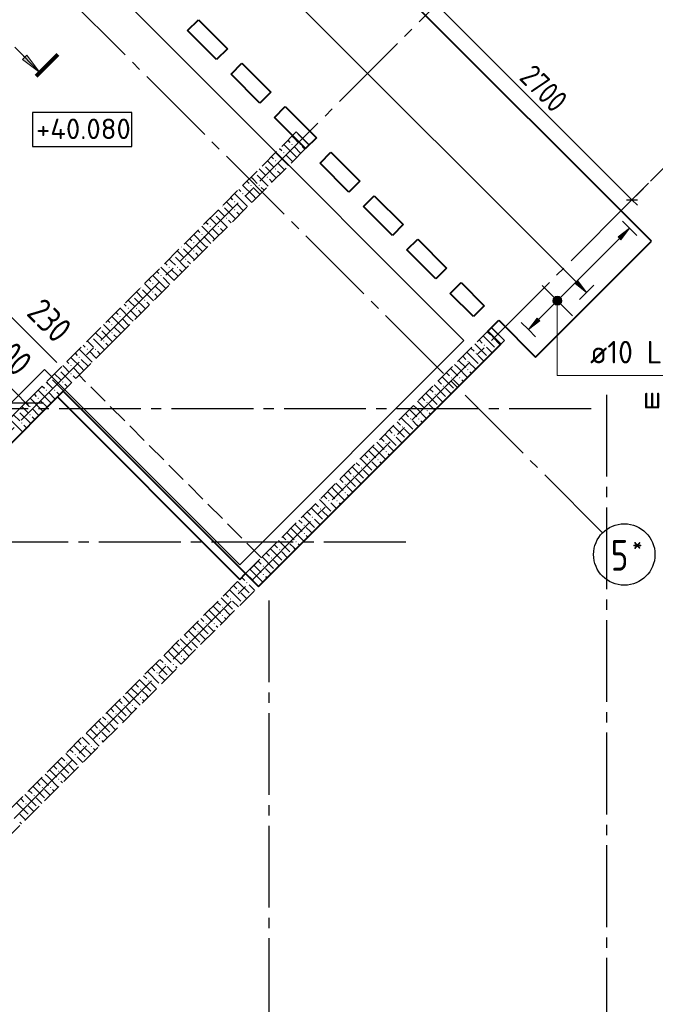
# Model space of a CAD drawing. Header units: millimetres. Extents: x 40580 to 1168286, y -220995 to 81020.
# Tile 153 of 194: x 467934 to 474147, y -118613 to -108997. Entities that reach past the tile are written whole.
import ezdxf

# ---------------------------------------------------------------- set-up
doc = ezdxf.new("R2010")
doc.units = ezdxf.units.MM
for name, pattern in [('______2', [270, 200, -70]), ('______5', [1100, 800, -100, 100, -100]), ('CENTER', [2, 1.25, -0.25, 0.25, -0.25])]:
    doc.linetypes.add(name, pattern=pattern)
for name, color, linetype, lineweight in [('Standard', 7, 'Continuous', 25), ('Высотные отметки', 7, 'Continuous', 25), ('ОСИ', 7, 'CENTER', 15), ('Основная', 7, 'Continuous', 40), ('Позиционная метка линия выноска', 7, 'Continuous', 13), ('Позиционная метка номер позиции', 7, 'Continuous', 13), ('Узлы символ', 7, 'Continuous', 25)]:
    doc.layers.add(name, color=color, linetype=linetype, lineweight=lineweight)
doc.layers.add('ЖБ Балка Вышележаща', color=7, linetype='Continuous')
doc.layers.add('Тонкие', color=7, linetype='Continuous')
doc.layers.add('ЖБ Балка Нижележащая', color=7, linetype='______2', true_color=0x656565)
doc.layers.add('ЖБ Стена верхний уровень', color=7, linetype='______2', true_color=0x656565)
doc.styles.add('GOST 2.304', font='isocpeur.ttf', dxfattribs={"width": 0.8})
doc.styles.add('GOST 2.304-81', font='txt')
doc.styles.add('ISOCPEUR', font='isocpeur.ttf')
doc.dimstyles.new('СПДС', dxfattribs={"dimscale": 125, "dimtxt": 250, "dimasz": 250, "dimexe": 50, "dimexo": 10, "dimgap": 100, "dimtad": 1, "dimdec": 0, "dimtxsty": 'GOST 2.304-81', "dimblk": 'OBLIQUE', "dimcen": 250, "dimdle": 50, "dimadec": 0, "dimazin": 2, "dimtfac": 0.75, "dimtdec": 0, "dimtmove": 1, "dimatfit": 3, "dimfxl": 1, "dimtfill": 1, "dimtolj": 1, "dimarcsym": 1})

# ---------------------------------------------------------------- blocks, each defined once
blk = doc.blocks.new('_OBLIQUE')
at = {"color": 0, "linetype": 'ByBlock'}
blk.add_line((-0.5, -0.5), (0.5, 0.5), dxfattribs=at)
blk = doc.blocks.new('*D17479')
at = {"layer": 'Defpoints', "color": 0}
for p in [(466881.8, -112575.5), (467991.4, -112738.6), (467659.7, -113070.4)]:
    blk.add_point(p, dxfattribs=at)
at = {"layer": 'Тонкие', "color": 0, "lineweight": -2}
for p, q in [((466888.9, -112568.4), (467390.4, -112066.9)), ((467319.7, -112066.9), (468026.8, -112774)), ((467666.7, -113063.3), (468026.8, -112703.3))]:
    blk.add_line(p, q, dxfattribs=at)
at = {"layer": 'Тонкие', "color": 0, "lineweight": -2, "xscale": 250, "yscale": 250, "zscale": 250}
for p, rotation in [((467355, -112102.2), 135), ((467991.4, -112738.6), 315)]:
    blk.add_blockref('_OBLIQUE', p, dxfattribs=dict(at, rotation=rotation))
at = {"layer": 'Тонкие', "color": 0, "insert": (467837.4, -112256.2), "char_height": 250, "attachment_point": 5, "rotation": 315, "style": 'GOST 2.304-81', "bg_fill": 3, "box_fill_scale": 1.1, "bg_fill_color": 256, "bg_fill_true_color": 13158600, "bg_fill_transparency": 0}
blk.add_mtext('\\A1;900', dxfattribs=at)
blk = doc.blocks.new('*D17480')
at = {"layer": 'Defpoints', "color": 0}
for p in [(467517.6, -112264.9), (466881.8, -112575.5), (466659.1, -113123.4)]:
    blk.add_point(p, dxfattribs=at)
at = {"layer": 'Тонкие', "color": 0, "lineweight": -2}
for p, q in [((467812.9, -111859.9), (467436.3, -112183.6)), ((468299, -112346), (467812.9, -111859.9)), ((466888.9, -112568.4), (467390.4, -112066.9)), ((467319.7, -112066.9), (467553, -112300.2)), ((466666.2, -113116.3), (467553, -112229.5))]:
    blk.add_line(p, q, dxfattribs=at)
at = {"layer": 'Тонкие', "color": 0, "lineweight": -2, "xscale": 250, "yscale": 250, "zscale": 250}
for p, rotation in [((467355, -112102.2), 135), ((467517.6, -112264.9), 315)]:
    blk.add_blockref('_OBLIQUE', p, dxfattribs=dict(at, rotation=rotation))
at = {"layer": 'Тонкие', "color": 0, "insert": (468225.6, -111933.4), "char_height": 250, "attachment_point": 5, "rotation": 315, "style": 'GOST 2.304-81', "bg_fill": 3, "box_fill_scale": 1.1, "bg_fill_color": 256, "bg_fill_true_color": 13158600, "bg_fill_transparency": 0}
blk.add_mtext('\\A1;230', dxfattribs=at)

msp = doc.modelspace()

# ---------------------------------------------------------------- hatches: boundary and pattern name
at = {"linetype": 'Continuous', "lineweight": 13, "transparency": 33554687}
for points in [[(473811.5, -111147), (473896.3, -111033.9), (473783.2, -111118.8)], [(473362.5, -111574.8), (473475.6, -111659.7), (473390.8, -111546.6)], [(473153.2, -111731.5), (473215.7, -111767.5), (473162.7, -111714.5)], [(473153.2, -111750.6), (473198.8, -111777.1), (473153.2, -111731.5)], [(473153.2, -111731.5), (473198.8, -111777.1), (473215.7, -111767.5)], [(473162.7, -111714.5), (473225.3, -111750.6), (473179.7, -111704.9)], [(473162.7, -111714.5), (473215.7, -111767.5), (473225.3, -111750.6)], [(473179.7, -111704.9), (473225.3, -111750.6), (473225.3, -111731.5)], [(473179.7, -111704.9), (473225.3, -111731.5), (473198.8, -111704.9)], [(473198.8, -111704.9), (473225.3, -111731.5), (473215.7, -111714.5)], [(473179.7, -111777.1), (473153.2, -111750.6), (473162.7, -111767.5)], [(473153.2, -111750.6), (473179.7, -111777.1), (473198.8, -111777.1)]]:
    msp.add_hatch(color=7, dxfattribs=at).paths.add_polyline_path(points)
msp.add_hatch(color=7, dxfattribs=at).paths.add_polyline_path([(473019.5, -111939), (472906.4, -112023.9), (472991.2, -111910.7)], flags=16)
at = {"layer": 'ЖБ Стена верхний уровень', "linetype": 'Continuous', "lineweight": -3, "transparency": 33554687}
for points in [[(470640.4, -110097.2), (470635.8, -110101.8), (470632, -110098), (470636.6, -110093.5)], [(470509.3, -110295.3), (470515.8, -110288.8), (470522.3, -110295.3), (470515.8, -110301.8)], [(470589.3, -110215.3), (470595.8, -110208.8), (470602.3, -110215.3), (470595.8, -110221.8)], [(470669.3, -110215.3), (470675.8, -110208.8), (470682.3, -110215.3), (470675.8, -110221.8)], [(470429.3, -110375.3), (470435.8, -110368.8), (470442.3, -110375.3), (470435.8, -110381.8)], [(470318.5, -110411.6), (470322.3, -110415.3), (470315.8, -110421.8), (470312, -110418.1)], [(470429.3, -110455.3), (470435.8, -110448.8), (470442.3, -110455.3), (470435.8, -110461.8)], [(470238.5, -110491.6), (470242.3, -110495.3), (470235.8, -110501.8), (470232, -110498.1)], [(470349.3, -110535.3), (470355.8, -110528.8), (470362.3, -110535.3), (470355.8, -110541.8)], [(470189.3, -110615.3), (470195.8, -110608.8), (470202.3, -110615.3), (470195.8, -110621.8)], [(470269.3, -110615.3), (470275.8, -110608.8), (470282.3, -110615.3), (470275.8, -110621.8)], [(470029.3, -110775.3), (470035.8, -110768.8), (470042.3, -110775.3), (470035.8, -110781.8)], [(470109.3, -110695.3), (470115.8, -110688.8), (470122.3, -110695.3), (470115.8, -110701.8)], [(469918.5, -110811.6), (469922.3, -110815.3), (469915.8, -110821.8), (469912, -110818.1)], [(470029.3, -110855.3), (470035.8, -110848.8), (470042.3, -110855.3), (470035.8, -110861.8)], [(469838.5, -110891.6), (469842.3, -110895.3), (469835.8, -110901.8), (469832, -110898.1)], [(469949.3, -110935.3), (469955.8, -110928.8), (469962.3, -110935.3), (469955.8, -110941.8)], [(469789.3, -111015.3), (469795.8, -111008.8), (469802.3, -111015.3), (469795.8, -111021.8)], [(469869.3, -111015.3), (469875.8, -111008.8), (469882.3, -111015.3), (469875.8, -111021.8)], [(469709.3, -111095.3), (469715.8, -111088.8), (469722.3, -111095.3), (469715.8, -111101.8)], [(469518.5, -111211.6), (469522.3, -111215.3), (469515.8, -111221.8), (469512, -111218.1)], [(469629.3, -111175.3), (469635.8, -111168.8), (469642.3, -111175.3), (469635.8, -111181.8)], [(469629.3, -111255.3), (469635.8, -111248.8), (469642.3, -111255.3), (469635.8, -111261.8)], [(469438.5, -111291.6), (469442.3, -111295.3), (469435.8, -111301.8), (469432, -111298.1)], [(469549.3, -111335.3), (469555.8, -111328.8), (469562.3, -111335.3), (469555.8, -111341.8)], [(469389.3, -111415.3), (469395.8, -111408.8), (469402.3, -111415.3), (469395.8, -111421.8)], [(469469.3, -111415.3), (469475.8, -111408.8), (469482.3, -111415.3), (469475.8, -111421.8)], [(469309.3, -111495.3), (469315.8, -111488.8), (469322.3, -111495.3), (469315.8, -111501.8)], [(469118.5, -111611.6), (469122.3, -111615.3), (469115.8, -111621.8), (469112, -111618.1)], [(469229.3, -111575.3), (469235.8, -111568.8), (469242.3, -111575.3), (469235.8, -111581.8)], [(469038.5, -111691.6), (469042.3, -111695.3), (469035.8, -111701.8), (469032, -111698.1)], [(469149.3, -111735.3), (469155.8, -111728.8), (469162.3, -111735.3), (469155.8, -111741.8)], [(469229.3, -111655.3), (469235.8, -111648.8), (469242.3, -111655.3), (469235.8, -111661.8)], [(468989.3, -111815.3), (468995.8, -111808.8), (469002.3, -111815.3), (468995.8, -111821.8)], [(469069.3, -111815.3), (469075.8, -111808.8), (469082.3, -111815.3), (469075.8, -111821.8)], [(468909.3, -111895.3), (468915.8, -111888.8), (468922.3, -111895.3), (468915.8, -111901.8)], [(468718.5, -112011.6), (468722.3, -112015.3), (468715.8, -112021.8), (468712, -112018.1)], [(468829.3, -111975.3), (468835.8, -111968.8), (468842.3, -111975.3), (468835.8, -111981.8)], [(468638.5, -112091.6), (468642.3, -112095.3), (468635.8, -112101.8), (468632, -112098.1)], [(468829.3, -112055.3), (468835.8, -112048.8), (468842.3, -112055.3), (468835.8, -112061.8)], [(472549.3, -112095.3), (472555.8, -112088.8), (472562.3, -112095.3), (472555.8, -112101.8)], [(472629.3, -112095.3), (472633.9, -112090.7), (472640.4, -112097.2), (472635.8, -112101.8)], [(468589.3, -112215.3), (468595.8, -112208.8), (468602.3, -112215.3), (468595.8, -112221.8)], [(468669.3, -112215.3), (468675.8, -112208.8), (468682.3, -112215.3), (468675.8, -112221.8)], [(468749.3, -112135.3), (468755.8, -112128.8), (468762.3, -112135.3), (468755.8, -112141.8)], [(472469.3, -112175.3), (472475.8, -112168.8), (472482.3, -112175.3), (472475.8, -112181.8)], [(468509.3, -112295.3), (468515.8, -112288.8), (468522.3, -112295.3), (468515.8, -112301.8)], [(472389.3, -112255.3), (472395.8, -112248.8), (472402.3, -112255.3), (472395.8, -112261.8)], [(468429.3, -112375.3), (468435.8, -112368.8), (468442.3, -112375.3), (468435.8, -112381.8)], [(472309.3, -112335.3), (472315.8, -112328.8), (472322.3, -112335.3), (472315.8, -112341.8)], [(472309.3, -112415.3), (472315.8, -112408.8), (472322.3, -112415.3), (472315.8, -112421.8)], [(468238.5, -112491.6), (468242.3, -112495.3), (468235.8, -112501.8), (468232, -112498.1)], [(468318.5, -112411.6), (468322.3, -112415.3), (468315.8, -112421.8), (468312, -112418.1)], [(468429.3, -112455.3), (468435.8, -112448.8), (468442.3, -112455.3), (468435.8, -112461.8)], [(472149.3, -112495.3), (472155.8, -112488.8), (472162.3, -112495.3), (472155.8, -112501.8)], [(472229.3, -112495.3), (472235.8, -112488.8), (472242.3, -112495.3), (472235.8, -112501.8)], [(468349.3, -112535.3), (468355.8, -112528.8), (468362.3, -112535.3), (468355.8, -112541.8)], [(472069.3, -112575.3), (472075.8, -112568.8), (472082.3, -112575.3), (472075.8, -112581.8)], [(468109.3, -112695.3), (468115.8, -112688.8), (468122.3, -112695.3), (468115.8, -112701.8)], [(468189.3, -112615.3), (468195.8, -112608.8), (468202.3, -112615.3), (468195.8, -112621.8)], [(468269.3, -112615.3), (468275.8, -112608.8), (468282.3, -112615.3), (468275.8, -112621.8)], [(471989.3, -112655.3), (471995.8, -112648.8), (472002.3, -112655.3), (471995.8, -112661.8)], [(468029.3, -112775.3), (468035.8, -112768.8), (468042.3, -112775.3), (468035.8, -112781.8)], [(471909.3, -112735.3), (471915.8, -112728.8), (471922.3, -112735.3), (471915.8, -112741.8)], [(468029.3, -112855.3), (468035.8, -112848.8), (468042.3, -112855.3), (468035.8, -112861.8)], [(471749.3, -112895.3), (471755.8, -112888.8), (471762.3, -112895.3), (471755.8, -112901.8)], [(471829.3, -112895.3), (471835.8, -112888.8), (471842.3, -112895.3), (471835.8, -112901.8)], [(471909.3, -112815.3), (471915.8, -112808.8), (471922.3, -112815.3), (471915.8, -112821.8)], [(467949.3, -112935.3), (467955.8, -112928.8), (467962.3, -112935.3), (467955.8, -112941.8)], [(471669.3, -112975.3), (471675.8, -112968.8), (471682.3, -112975.3), (471675.8, -112981.8)], [(471589.3, -113055.3), (471595.8, -113048.8), (471602.3, -113055.3), (471595.8, -113061.8)], [(471509.3, -113135.3), (471515.8, -113128.8), (471522.3, -113135.3), (471515.8, -113141.8)], [(471509.3, -113215.3), (471515.8, -113208.8), (471522.3, -113215.3), (471515.8, -113221.8)], [(471269.3, -113375.3), (471275.8, -113368.8), (471282.3, -113375.3), (471275.8, -113381.8)], [(471349.3, -113295.3), (471355.8, -113288.8), (471362.3, -113295.3), (471355.8, -113301.8)], [(471429.3, -113295.3), (471435.8, -113288.8), (471442.3, -113295.3), (471435.8, -113301.8)], [(471189.3, -113455.3), (471195.8, -113448.8), (471202.3, -113455.3), (471195.8, -113461.8)], [(471109.3, -113535.3), (471115.8, -113528.8), (471122.3, -113535.3), (471115.8, -113541.8)], [(471109.3, -113615.3), (471115.8, -113608.8), (471122.3, -113615.3), (471115.8, -113621.8)], [(470949.3, -113695.3), (470955.8, -113688.8), (470962.3, -113695.3), (470955.8, -113701.8)], [(471029.3, -113695.3), (471035.8, -113688.8), (471042.3, -113695.3), (471035.8, -113701.8)], [(470789.3, -113855.3), (470795.8, -113848.8), (470802.3, -113855.3), (470795.8, -113861.8)], [(470869.3, -113775.3), (470875.8, -113768.8), (470882.3, -113775.3), (470875.8, -113781.8)], [(470709.3, -113935.3), (470715.8, -113928.8), (470722.3, -113935.3), (470715.8, -113941.8)], [(470709.3, -114015.3), (470715.8, -114008.8), (470722.3, -114015.3), (470715.8, -114021.8)], [(470549.3, -114095.3), (470555.8, -114088.8), (470562.3, -114095.3), (470555.8, -114101.8)], [(470629.3, -114095.3), (470635.8, -114088.8), (470642.3, -114095.3), (470635.8, -114101.8)], [(470469.3, -114175.3), (470475.8, -114168.8), (470482.3, -114175.3), (470475.8, -114181.8)], [(470309.3, -114335.3), (470315.8, -114328.8), (470322.3, -114335.3), (470315.8, -114341.8)], [(470389.3, -114255.3), (470395.8, -114248.8), (470402.3, -114255.3), (470395.8, -114261.8)], [(470309.3, -114415.3), (470315.8, -114408.8), (470322.3, -114415.3), (470315.8, -114421.8)], [(470149.3, -114495.3), (470155.8, -114488.8), (470162.3, -114495.3), (470155.8, -114501.8)], [(470229.3, -114495.3), (470235.8, -114488.8), (470242.3, -114495.3), (470235.8, -114501.8)], [(470069.3, -114575.3), (470075.8, -114568.8), (470082.3, -114575.3), (470075.8, -114581.8)], [(469989.3, -114655.3), (469995.8, -114648.8), (470002.3, -114655.3), (469995.8, -114661.8)], [(469909.3, -114735.3), (469915.8, -114728.8), (469922.3, -114735.3), (469915.8, -114741.8)], [(469909.3, -114815.3), (469915.8, -114808.8), (469922.3, -114815.3), (469915.8, -114821.8)], [(469749.3, -114895.3), (469755.8, -114888.8), (469762.3, -114895.3), (469755.8, -114901.8)], [(469829.3, -114895.3), (469835.8, -114888.8), (469842.3, -114895.3), (469835.8, -114901.8)], [(469669.3, -114975.3), (469675.8, -114968.8), (469682.3, -114975.3), (469675.8, -114981.8)], [(469589.3, -115055.3), (469595.8, -115048.8), (469602.3, -115055.3), (469595.8, -115061.8)], [(469509.3, -115135.3), (469515.8, -115128.8), (469522.3, -115135.3), (469515.8, -115141.8)], [(469349.3, -115295.3), (469355.8, -115288.8), (469362.3, -115295.3), (469355.8, -115301.8)], [(469429.3, -115295.3), (469435.8, -115288.8), (469442.3, -115295.3), (469435.8, -115301.8)], [(469509.3, -115215.3), (469515.8, -115208.8), (469522.3, -115215.3), (469515.8, -115221.8)], [(469269.3, -115375.3), (469275.8, -115368.8), (469282.3, -115375.3), (469275.8, -115381.8)], [(469189.3, -115455.3), (469195.8, -115448.8), (469202.3, -115455.3), (469195.8, -115461.8)], [(469109.3, -115535.3), (469115.8, -115528.8), (469122.3, -115535.3), (469115.8, -115541.8)], [(469109.3, -115615.3), (469115.8, -115608.8), (469122.3, -115615.3), (469115.8, -115621.8)], [(468869.3, -115775.3), (468875.8, -115768.8), (468882.3, -115775.3), (468875.8, -115781.8)], [(468949.3, -115695.3), (468955.8, -115688.8), (468962.3, -115695.3), (468955.8, -115701.8)], [(469029.3, -115695.3), (469035.8, -115688.8), (469042.3, -115695.3), (469035.8, -115701.8)], [(468789.3, -115855.3), (468795.8, -115848.8), (468802.3, -115855.3), (468795.8, -115861.8)], [(468709.3, -115935.3), (468715.8, -115928.8), (468722.3, -115935.3), (468715.8, -115941.8)], [(468709.3, -116015.3), (468715.8, -116008.8), (468722.3, -116015.3), (468715.8, -116021.8)], [(468549.3, -116095.3), (468555.8, -116088.8), (468562.3, -116095.3), (468555.8, -116101.8)], [(468629.3, -116095.3), (468635.8, -116088.8), (468642.3, -116095.3), (468635.8, -116101.8)], [(468389.3, -116255.3), (468395.8, -116248.8), (468402.3, -116255.3), (468395.8, -116261.8)], [(468469.3, -116175.3), (468475.8, -116168.8), (468482.3, -116175.3), (468475.8, -116181.8)], [(468309.3, -116335.3), (468315.8, -116328.8), (468322.3, -116335.3), (468315.8, -116341.8)], [(468309.3, -116415.3), (468315.8, -116408.8), (468322.3, -116415.3), (468315.8, -116421.8)], [(468149.3, -116495.3), (468155.8, -116488.8), (468162.3, -116495.3), (468155.8, -116501.8)], [(468229.3, -116495.3), (468235.8, -116488.8), (468242.3, -116495.3), (468235.8, -116501.8)], [(468069.3, -116575.3), (468075.8, -116568.8), (468082.3, -116575.3), (468075.8, -116581.8)], [(467989.3, -116655.3), (467995.8, -116648.8), (468002.3, -116655.3), (467995.8, -116661.8)]]:
    msp.add_hatch(color=7, dxfattribs=at).paths.add_polyline_path(points, flags=16)
at = {"layer": 'Позиционная метка номер позиции', "linetype": 'Continuous', "lineweight": 13, "transparency": 33554687}
for points in [[(473227.9, -111718.5), (473150.5, -111718.5), (473144.2, -111741)], [(473227.9, -111718.5), (473144.2, -111741), (473234.2, -111741)], [(473211.7, -111702.3), (473166.7, -111702.3), (473150.5, -111718.5)], [(473211.7, -111702.3), (473150.5, -111718.5), (473227.9, -111718.5)], [(473166.7, -111702.3), (473211.7, -111702.3), (473189.2, -111696)], [(473234.2, -111741), (473144.2, -111741), (473150.5, -111763.5)], [(473234.2, -111741), (473150.5, -111763.5), (473227.9, -111763.5)], [(473227.9, -111763.5), (473150.5, -111763.5), (473166.7, -111779.7)], [(473227.9, -111763.5), (473166.7, -111779.7), (473211.7, -111779.7)], [(473211.7, -111779.7), (473166.7, -111779.7), (473189.2, -111786)]]:
    msp.add_hatch(color=7, dxfattribs=at).paths.add_polyline_path(points)
at = {"layer": 'Узлы символ', "linetype": 'Continuous', "lineweight": 13, "transparency": 33554687}
msp.add_hatch(color=7, dxfattribs=at).paths.add_polyline_path([(468004.6, -109342.9), (468131.9, -109512.6), (467962.2, -109385.3)], flags=16)

# ---------------------------------------------------------------- linework, layer by layer
at = {"color": 251, "linetype": 'Continuous', "lineweight": 13, "true_color": 0x494949, "transparency": 33554687}
for p, q in [((468971.3, -107155.4), (473376.6, -111560.7)), ((473896.3, -111033.9), (473825.6, -110963.2)), ((473896.3, -111033.9), (473783.2, -111118.8)), ((473811.5, -111147), (473896.3, -111033.9)), ((473896.3, -111033.9), (473967.1, -111104.6)), ((473896.3, -111033.9), (473896.3, -111033.9)), ((473210.4, -111719.8), (473797.3, -111132.9)), ((473783.2, -111118.8), (473811.5, -111147)), ((473390.8, -111546.6), (473362.5, -111574.8)), ((473362.5, -111574.8), (473475.6, -111659.7)), ((473475.6, -111659.7), (473390.8, -111546.6)), ((473475.6, -111659.7), (473546.3, -111589)), ((473162.7, -111714.5), (473162.7, -111714.5)), ((473475.6, -111659.7), (473404.9, -111730.4)), ((473475.6, -111659.7), (473475.6, -111659.7)), ((473005.4, -111924.9), (473168, -111762.2)), ((473215.7, -111767.5), (473215.7, -111767.5)), ((472906.4, -112023.9), (472991.2, -111910.7)), ((472991.2, -111910.7), (473019.5, -111939)), ((472906.4, -112023.9), (472835.7, -111953.1)), ((473019.5, -111939), (472906.4, -112023.9)), ((472906.4, -112023.9), (472977.1, -112094.6)), ((472906.4, -112023.9), (472906.4, -112023.9))]:
    msp.add_line(p, q, dxfattribs=at)
at = {"color": 7, "linetype": 'Continuous', "lineweight": 25, "transparency": 33554687}
msp.add_line((473337.7, -111889.5), (473040.7, -111592.5), dxfattribs=at)
at = {"color": 7, "linetype": 'Continuous', "lineweight": 13, "transparency": 33554687}
msp.add_line((473489.2, -112471), (475421.2, -112471), dxfattribs=at)
at = {"color": 251, "linetype": 'Continuous', "lineweight": 13, "true_color": 0x494949, "transparency": 33554687}
msp.add_circle((473189.2, -111741), 37.5, dxfattribs=at)
at = {"layer": 'Standard', "color": 7, "linetype": 'Continuous', "lineweight": -3, "transparency": 33554687}
for p, q in [((472009.9, -108847.4), (473919.1, -110756.6)), ((473919.1, -110756.6), (473972.1, -110809.7))]:
    msp.add_line(p, q, dxfattribs=at)
at = {"layer": 'Standard', "color": 251, "linetype": 'Continuous', "lineweight": -3, "true_color": 0x656565, "transparency": 33554687}
for q in [(474082.1, -110593.6), (474007.4, -110668.2), (473830.7, -110845)]:
    msp.add_line((473919.1, -110756.6), q, dxfattribs=at)
at = {"layer": 'Standard', "color": 7, "linetype": 'Continuous', "lineweight": 25, "transparency": 33554687}
msp.add_line((473866, -110756.6), (473972.1, -110756.6), dxfattribs=at)
at = {"layer": 'Высотные отметки', "color": 7, "linetype": 'Continuous', "lineweight": -3, "transparency": 33554687}
msp.add_lwpolyline([(468060.4, -110236.3), (469031.4, -110236.3), (469031.4, -109902.9), (468060.4, -109902.9), (468060.4, -110236.3)], dxfattribs=at)
at = {"layer": 'ЖБ Балка Вышележаща', "color": 7, "linetype": 'Continuous', "lineweight": -3, "transparency": 33554687}
msp.add_line((468773.4, -112211.3), (468716.8, -112267.8), dxfattribs=at)
at = {"layer": 'ЖБ Балка Нижележащая', "color": 251, "linetype": '______2', "lineweight": -3, "true_color": 0x656565, "transparency": 33554687}
for p, q in [((468928.9, -112055.7), (468773.4, -112211.3)), ((470297.2, -114251.3), (468515.3, -112469.3)), ((470141.6, -114406.8), (470297.2, -114251.3))]:
    msp.add_line(p, q, dxfattribs=at)
at = {"layer": 'ЖБ Стена верхний уровень', "color": 251, "linetype": '______2', "lineweight": -3, "true_color": 0x656565, "transparency": 33554687}
for p, q in [((470636.6, -110093.5), (467786.9, -112943.1)), ((470763.9, -110220.7), (470636.6, -110093.5)), ((467914.2, -113070.4), (470763.9, -110220.7)), ((472545.8, -112002.7), (467695, -116853.4)), ((472673, -112129.9), (472545.8, -112002.7)), ((466457.6, -118345.4), (472673, -112129.9))]:
    msp.add_line(p, q, dxfattribs=at)
at = {"layer": 'ЖБ Стена верхний уровень', "color": 9, "linetype": 'Continuous', "lineweight": -3, "true_color": 0xc7c7c7, "transparency": 33554687}
for p, q in [((470555.2, -110174.8), (470575.8, -110195.3)), ((470615.8, -110155.3), (470595.2, -110134.8)), ((470655.8, -110195.3), (470615.8, -110155.3)), ((470655.8, -110115.3), (470762.5, -110222.1)), ((470535.8, -110395.3), (470435.2, -110294.8)), ((470475.2, -110254.8), (470495.8, -110275.3)), ((470615.8, -110315.3), (470515.2, -110214.8)), ((470615.8, -110235.3), (470682.5, -110302.1)), ((470695.8, -110235.3), (470722.5, -110262.1)), ((470375.8, -110395.3), (470355.2, -110374.8)), ((470395.3, -110334.8), (470415.8, -110355.3)), ((470535.8, -110315.3), (470602.5, -110382.1)), ((470615.8, -110315.3), (470642.5, -110342.1)), ((470275.2, -110454.8), (470335.8, -110515.3)), ((470335.8, -110435.3), (470442.5, -110542.1)), ((470415.8, -110435.3), (470375.8, -110395.3)), ((470455.8, -110395.3), (470522.5, -110462.1)), ((470455.8, -110475.3), (470482.5, -110502.1)), ((470535.8, -110395.3), (470562.5, -110422.1)), ((470155.2, -110574.8), (470175.8, -110595.3)), ((470215.8, -110555.3), (470195.2, -110534.8)), ((470255.8, -110595.3), (470215.8, -110555.3)), ((470255.8, -110515.3), (470362.5, -110622.1)), ((470375.8, -110555.3), (470402.5, -110582.1)), ((470075.2, -110654.8), (470095.8, -110675.3)), ((470215.8, -110715.3), (470115.2, -110614.8)), ((470215.8, -110635.3), (470282.5, -110702.1)), ((470295.8, -110635.3), (470322.5, -110662.1)), ((469975.8, -110795.3), (469955.2, -110774.8)), ((469995.3, -110734.8), (470015.8, -110755.3)), ((470135.8, -110795.3), (470035.2, -110694.8)), ((470135.8, -110715.3), (470202.5, -110782.1)), ((470215.8, -110715.3), (470242.5, -110742.1)), ((469875.2, -110854.8), (469935.8, -110915.3)), ((469935.8, -110835.3), (470042.5, -110942.1)), ((470015.8, -110835.3), (469975.8, -110795.3)), ((470055.8, -110795.3), (470122.5, -110862.1)), ((470135.8, -110795.3), (470162.5, -110822.1)), ((469815.8, -110955.3), (469795.2, -110934.8)), ((469855.8, -110995.3), (469815.8, -110955.3)), ((469855.8, -110915.3), (469962.5, -111022.1)), ((469975.8, -110955.3), (470002.5, -110982.1)), ((470055.8, -110875.3), (470082.5, -110902.1)), ((469675.2, -111054.8), (469695.8, -111075.3)), ((469815.8, -111115.3), (469715.2, -111014.8)), ((469755.2, -110974.8), (469775.8, -110995.3)), ((469815.8, -111035.3), (469882.5, -111102.1)), ((469895.8, -111035.3), (469922.5, -111062.1)), ((469595.3, -111134.8), (469615.8, -111155.3)), ((469735.8, -111195.3), (469635.2, -111094.8)), ((469735.8, -111115.3), (469802.5, -111182.1)), ((469815.8, -111115.3), (469842.5, -111142.1)), ((469475.2, -111254.8), (469535.8, -111315.3)), ((469535.8, -111235.3), (469642.5, -111342.1)), ((469575.8, -111195.3), (469555.2, -111174.8)), ((469615.8, -111235.3), (469575.8, -111195.3)), ((469655.8, -111195.3), (469722.5, -111262.1)), ((469735.8, -111195.3), (469762.5, -111222.1)), ((469415.8, -111355.3), (469395.2, -111334.8)), ((469455.8, -111315.3), (469562.5, -111422.1)), ((469655.8, -111275.3), (469682.5, -111302.1)), ((469415.8, -111515.3), (469315.2, -111414.8)), ((469355.2, -111374.8), (469375.8, -111395.3)), ((469455.8, -111395.3), (469415.8, -111355.3)), ((469415.8, -111435.3), (469482.5, -111502.1)), ((469495.8, -111435.3), (469522.5, -111462.1)), ((469575.8, -111355.3), (469602.5, -111382.1)), ((469195.3, -111534.8), (469215.8, -111555.3)), ((469335.8, -111595.3), (469235.2, -111494.8)), ((469275.2, -111454.8), (469295.8, -111475.3)), ((469335.8, -111515.3), (469402.5, -111582.1)), ((469415.8, -111515.3), (469442.5, -111542.1)), ((469135.8, -111635.3), (469242.5, -111742.1)), ((469175.8, -111595.3), (469155.2, -111574.8)), ((469215.8, -111635.3), (469175.8, -111595.3)), ((469255.8, -111595.3), (469322.5, -111662.1)), ((469335.8, -111595.3), (469362.5, -111622.1)), ((469015.8, -111755.3), (468995.2, -111734.8)), ((469055.8, -111715.3), (469162.5, -111822.1)), ((469075.2, -111654.8), (469135.8, -111715.3)), ((469255.8, -111675.3), (469282.5, -111702.1)), ((469015.8, -111915.3), (468915.2, -111814.8)), ((468955.2, -111774.8), (468975.8, -111795.3)), ((469055.8, -111795.3), (469015.8, -111755.3)), ((469175.8, -111755.3), (469202.5, -111782.1)), ((468935.8, -111995.3), (468835.2, -111894.8)), ((468875.2, -111854.8), (468895.8, -111875.3)), ((468935.8, -111915.3), (469002.5, -111982.1)), ((469015.8, -111835.3), (469082.5, -111902.1)), ((469015.8, -111915.3), (469042.5, -111942.1)), ((469095.8, -111835.3), (469122.5, -111862.1)), ((468775.8, -111995.3), (468755.2, -111974.8)), ((468815.8, -112035.3), (468775.8, -111995.3)), ((468795.3, -111934.8), (468815.8, -111955.3)), ((468855.8, -111995.3), (468922.5, -112062.1)), ((468935.8, -111995.3), (468962.5, -112022.1)), ((472544.4, -112004), (472615.8, -112075.3)), ((468655.8, -112115.3), (468762.5, -112222.1)), ((468675.2, -112054.8), (468735.8, -112115.3)), ((468735.8, -112035.3), (468842.5, -112142.1)), ((468855.8, -112075.3), (468882.5, -112102.1)), ((472464.4, -112084), (472575.8, -112195.3)), ((472504.4, -112044), (472535.8, -112075.3)), ((472615.8, -112155.3), (472575.8, -112115.3)), ((472655.8, -112115.3), (472671.7, -112131.3)), ((468615.8, -112315.3), (468515.2, -112214.8)), ((468555.2, -112174.8), (468575.8, -112195.3)), ((468615.8, -112155.3), (468595.2, -112134.8)), ((468655.8, -112195.3), (468615.8, -112155.3)), ((468775.8, -112155.3), (468802.5, -112182.1)), ((472344.4, -112204), (472375.8, -112235.3)), ((472384.4, -112164), (472495.8, -112275.3)), ((472424.4, -112124), (472455.8, -112155.3)), ((472551.7, -112251.3), (472495.8, -112195.3)), ((472631.7, -112171.3), (472615.8, -112155.3)), ((468535.8, -112395.3), (468435.2, -112294.8)), ((468475.2, -112254.8), (468495.8, -112275.3)), ((468615.8, -112235.3), (468682.5, -112302.1)), ((468695.8, -112235.3), (468722.5, -112262.1)), ((472264.4, -112284), (472295.8, -112315.3)), ((472304.4, -112244), (472415.8, -112355.3)), ((472471.7, -112331.3), (472415.8, -112275.3)), ((468375.8, -112395.3), (468355.2, -112374.8)), ((468415.8, -112435.3), (468375.8, -112395.3)), ((468395.3, -112334.8), (468415.8, -112355.3)), ((468455.8, -112395.3), (468522.5, -112462.1)), ((468535.8, -112315.3), (468602.5, -112382.1)), ((468535.8, -112395.3), (468562.5, -112422.1)), ((468615.8, -112315.3), (468642.5, -112342.1)), ((472144.4, -112404), (472215.8, -112475.3)), ((472184.4, -112364), (472215.8, -112395.3)), ((472215.8, -112395.3), (472311.7, -112491.3)), ((472224.4, -112324), (472295.8, -112395.3)), ((472375.8, -112395.3), (472335.8, -112355.3)), ((472391.7, -112411.3), (472375.8, -112395.3)), ((468275.2, -112454.8), (468335.8, -112515.3)), ((468335.8, -112435.3), (468442.5, -112542.1)), ((468455.8, -112475.3), (468482.5, -112502.1)), ((472064.4, -112484), (472175.8, -112595.3)), ((472104.4, -112444), (472135.8, -112475.3)), ((472335.8, -112435.3), (472351.7, -112451.3)), ((468155.2, -112574.8), (468175.8, -112595.3)), ((468215.8, -112555.3), (468195.2, -112534.8)), ((468255.8, -112595.3), (468215.8, -112555.3)), ((468255.8, -112515.3), (468362.5, -112622.1)), ((468375.8, -112555.3), (468402.5, -112582.1)), ((471984.4, -112564), (472095.8, -112675.3)), ((472024.4, -112524), (472055.8, -112555.3)), ((472151.7, -112651.3), (472095.8, -112595.3)), ((472215.8, -112555.3), (472175.8, -112515.3)), ((472231.7, -112571.3), (472215.8, -112555.3)), ((472255.8, -112515.3), (472271.7, -112531.3)), ((468135.8, -112795.3), (468035.2, -112694.8)), ((468075.3, -112654.8), (468095.8, -112675.3)), ((468215.8, -112715.3), (468115.2, -112614.8)), ((468215.8, -112635.3), (468282.5, -112702.1)), ((468295.8, -112635.3), (468322.5, -112662.1)), ((471864.4, -112684), (471895.8, -112715.3)), ((471904.4, -112644), (472015.8, -112755.3)), ((471944.4, -112604), (471975.8, -112635.3)), ((472071.7, -112731.3), (472015.8, -112675.3)), ((467975.8, -112795.3), (467955.2, -112774.8)), ((468015.8, -112835.3), (467975.8, -112795.3)), ((467995.3, -112734.8), (468015.8, -112755.3)), ((468055.8, -112795.3), (468122.5, -112862.1)), ((468135.8, -112715.3), (468202.5, -112782.1)), ((468135.8, -112795.3), (468162.5, -112822.1)), ((468215.8, -112715.3), (468242.5, -112742.1)), ((471784.4, -112764), (471815.8, -112795.3)), ((471815.8, -112795.3), (471911.7, -112891.3)), ((471824.4, -112724), (471895.8, -112795.3)), ((471975.8, -112795.3), (471935.8, -112755.3)), ((471991.7, -112811.3), (471975.8, -112795.3)), ((467875.2, -112854.8), (467935.8, -112915.3)), ((467935.8, -112835.3), (468042.5, -112942.1)), ((468055.8, -112875.3), (468082.5, -112902.1)), ((471664.4, -112884), (471775.8, -112995.3)), ((471704.4, -112844), (471735.8, -112875.3)), ((471744.4, -112804), (471815.8, -112875.3)), ((471935.8, -112835.3), (471951.7, -112851.3)), ((467855.8, -112915.3), (467962.5, -113022.1)), ((467975.8, -112955.3), (468002.5, -112982.1)), ((471584.4, -112964), (471695.8, -113075.3)), ((471624.4, -112924), (471655.8, -112955.3)), ((471815.8, -112955.3), (471775.8, -112915.3)), ((471831.7, -112971.3), (471815.8, -112955.3)), ((471855.8, -112915.3), (471871.7, -112931.3)), ((471464.4, -113084), (471495.8, -113115.3)), ((471504.4, -113044), (471615.8, -113155.3)), ((471544.4, -113004), (471575.8, -113035.3)), ((471671.7, -113131.3), (471615.8, -113075.3)), ((471751.7, -113051.3), (471695.8, -112995.3)), ((471384.4, -113164), (471415.8, -113195.3)), ((471424.4, -113124), (471495.8, -113195.3)), ((471575.8, -113195.3), (471535.8, -113155.3)), ((471304.4, -113244), (471335.8, -113275.3)), ((471344.4, -113204), (471415.8, -113275.3)), ((471415.8, -113195.3), (471511.7, -113291.3)), ((471535.8, -113235.3), (471551.7, -113251.3)), ((471591.7, -113211.3), (471575.8, -113195.3)), ((471184.4, -113364), (471295.8, -113475.3)), ((471224.4, -113324), (471255.8, -113355.3)), ((471264.4, -113284), (471375.8, -113395.3)), ((471415.8, -113355.3), (471375.8, -113315.3)), ((471431.7, -113371.3), (471415.8, -113355.3)), ((471455.8, -113315.3), (471471.7, -113331.3)), ((471104.4, -113444), (471215.8, -113555.3)), ((471144.4, -113404), (471175.8, -113435.3)), ((471351.7, -113451.3), (471295.8, -113395.3)), ((470984.4, -113564), (471015.8, -113595.3)), ((471024.4, -113524), (471095.8, -113595.3)), ((471064.4, -113484), (471095.8, -113515.3)), ((471175.8, -113595.3), (471135.8, -113555.3)), ((471271.7, -113531.3), (471215.8, -113475.3)), ((470904.4, -113644), (470935.8, -113675.3)), ((470944.4, -113604), (471015.8, -113675.3)), ((471015.8, -113595.3), (471111.7, -113691.3)), ((471135.8, -113635.3), (471151.7, -113651.3)), ((471191.7, -113611.3), (471175.8, -113595.3)), ((470824.4, -113724), (470855.8, -113755.3)), ((470864.4, -113684), (470975.8, -113795.3)), ((471015.8, -113755.3), (470975.8, -113715.3)), ((471031.7, -113771.3), (471015.8, -113755.3)), ((471055.8, -113715.3), (471071.7, -113731.3)), ((470704.4, -113844), (470815.8, -113955.3)), ((470744.4, -113804), (470775.8, -113835.3)), ((470784.4, -113764), (470895.8, -113875.3)), ((470951.7, -113851.3), (470895.8, -113795.3)), ((470624.4, -113924), (470695.8, -113995.3)), ((470664.4, -113884), (470695.8, -113915.3)), ((470871.7, -113931.3), (470815.8, -113875.3)), ((470504.4, -114044), (470535.8, -114075.3)), ((470544.4, -114004), (470615.8, -114075.3)), ((470584.4, -113964), (470615.8, -113995.3)), ((470615.8, -113995.3), (470711.7, -114091.3)), ((470775.8, -113995.3), (470735.8, -113955.3)), ((470735.8, -114035.3), (470751.7, -114051.3)), ((470791.7, -114011.3), (470775.8, -113995.3)), ((470424.4, -114124), (470455.8, -114155.3)), ((470464.4, -114084), (470575.8, -114195.3)), ((470615.8, -114155.3), (470575.8, -114115.3)), ((470655.8, -114115.3), (470671.7, -114131.3)), ((470344.4, -114204), (470375.8, -114235.3)), ((470384.4, -114164), (470495.8, -114275.3)), ((470551.7, -114251.3), (470495.8, -114195.3)), ((470631.7, -114171.3), (470615.8, -114155.3)), ((470224.4, -114324), (470295.8, -114395.3)), ((470264.4, -114284), (470295.8, -114315.3)), ((470304.4, -114244), (470415.8, -114355.3)), ((470471.7, -114331.3), (470415.8, -114275.3)), ((470144.4, -114404), (470215.8, -114475.3)), ((470184.4, -114364), (470215.8, -114395.3)), ((470215.8, -114395.3), (470311.7, -114491.3)), ((470375.8, -114395.3), (470335.8, -114355.3)), ((470391.7, -114411.3), (470375.8, -114395.3)), ((470024.4, -114524), (470055.8, -114555.3)), ((470064.4, -114484), (470175.8, -114595.3)), ((470104.4, -114444), (470135.8, -114475.3)), ((470215.8, -114555.3), (470175.8, -114515.3)), ((470255.8, -114515.3), (470271.7, -114531.3)), ((470335.8, -114435.3), (470351.7, -114451.3)), ((469944.4, -114604), (469975.8, -114635.3)), ((469984.4, -114564), (470095.8, -114675.3)), ((470151.7, -114651.3), (470095.8, -114595.3)), ((470231.7, -114571.3), (470215.8, -114555.3)), ((469864.4, -114684), (469895.8, -114715.3)), ((469904.4, -114644), (470015.8, -114755.3)), ((470071.7, -114731.3), (470015.8, -114675.3)), ((469744.4, -114804), (469815.8, -114875.3)), ((469784.4, -114764), (469815.8, -114795.3)), ((469815.8, -114795.3), (469911.7, -114891.3)), ((469824.4, -114724), (469895.8, -114795.3)), ((469975.8, -114795.3), (469935.8, -114755.3)), ((469991.7, -114811.3), (469975.8, -114795.3)), ((469664.4, -114884), (469775.8, -114995.3)), ((469704.4, -114844), (469735.8, -114875.3)), ((469935.8, -114835.3), (469951.7, -114851.3)), ((469544.4, -115004), (469575.8, -115035.3)), ((469584.4, -114964), (469695.8, -115075.3)), ((469624.4, -114924), (469655.8, -114955.3)), ((469751.7, -115051.3), (469695.8, -114995.3)), ((469815.8, -114955.3), (469775.8, -114915.3)), ((469831.7, -114971.3), (469815.8, -114955.3)), ((469855.8, -114915.3), (469871.7, -114931.3)), ((469464.4, -115084), (469495.8, -115115.3)), ((469504.4, -115044), (469615.8, -115155.3)), ((469671.7, -115131.3), (469615.8, -115075.3)), ((469384.4, -115164), (469415.8, -115195.3)), ((469415.8, -115195.3), (469511.7, -115291.3)), ((469424.4, -115124), (469495.8, -115195.3)), ((469575.8, -115195.3), (469535.8, -115155.3)), ((469591.7, -115211.3), (469575.8, -115195.3)), ((469264.4, -115284), (469375.8, -115395.3)), ((469304.4, -115244), (469335.8, -115275.3)), ((469344.4, -115204), (469415.8, -115275.3)), ((469535.8, -115235.3), (469551.7, -115251.3)), ((469184.4, -115364), (469295.8, -115475.3)), ((469224.4, -115324), (469255.8, -115355.3)), ((469415.8, -115355.3), (469375.8, -115315.3)), ((469431.7, -115371.3), (469415.8, -115355.3)), ((469455.8, -115315.3), (469471.7, -115331.3)), ((469064.4, -115484), (469095.8, -115515.3)), ((469104.4, -115444), (469215.8, -115555.3)), ((469144.4, -115404), (469175.8, -115435.3)), ((469271.7, -115531.3), (469215.8, -115475.3)), ((469351.7, -115451.3), (469295.8, -115395.3)), ((468984.4, -115564), (469015.8, -115595.3)), ((469024.4, -115524), (469095.8, -115595.3)), ((469175.8, -115595.3), (469135.8, -115555.3)), ((468904.4, -115644), (468935.8, -115675.3)), ((468944.4, -115604), (469015.8, -115675.3)), ((469015.8, -115595.3), (469111.7, -115691.3)), ((469135.8, -115635.3), (469151.7, -115651.3)), ((469191.7, -115611.3), (469175.8, -115595.3)), ((468784.4, -115764), (468895.8, -115875.3)), ((468824.4, -115724), (468855.8, -115755.3)), ((468864.4, -115684), (468975.8, -115795.3)), ((469015.8, -115755.3), (468975.8, -115715.3)), ((469031.7, -115771.3), (469015.8, -115755.3)), ((469055.8, -115715.3), (469071.7, -115731.3)), ((468704.4, -115844), (468815.8, -115955.3)), ((468744.4, -115804), (468775.8, -115835.3)), ((468951.7, -115851.3), (468895.8, -115795.3)), ((468584.4, -115964), (468615.8, -115995.3)), ((468624.4, -115924), (468695.8, -115995.3)), ((468664.4, -115884), (468695.8, -115915.3)), ((468775.8, -115995.3), (468735.8, -115955.3)), ((468871.7, -115931.3), (468815.8, -115875.3)), ((468504.4, -116044), (468535.8, -116075.3)), ((468544.4, -116004), (468615.8, -116075.3)), ((468615.8, -115995.3), (468711.7, -116091.3)), ((468735.8, -116035.3), (468751.7, -116051.3)), ((468791.7, -116011.3), (468775.8, -115995.3)), ((468424.4, -116124), (468455.8, -116155.3)), ((468464.4, -116084), (468575.8, -116195.3)), ((468615.8, -116155.3), (468575.8, -116115.3)), ((468631.7, -116171.3), (468615.8, -116155.3)), ((468655.8, -116115.3), (468671.7, -116131.3)), ((468304.4, -116244), (468415.8, -116355.3)), ((468344.4, -116204), (468375.8, -116235.3)), ((468384.4, -116164), (468495.8, -116275.3)), ((468551.7, -116251.3), (468495.8, -116195.3)), ((468224.4, -116324), (468295.8, -116395.3)), ((468264.4, -116284), (468295.8, -116315.3)), ((468471.7, -116331.3), (468415.8, -116275.3)), ((468104.4, -116444), (468135.8, -116475.3)), ((468144.4, -116404), (468215.8, -116475.3)), ((468184.4, -116364), (468215.8, -116395.3)), ((468215.8, -116395.3), (468311.7, -116491.3)), ((468375.8, -116395.3), (468335.8, -116355.3)), ((468335.8, -116435.3), (468351.7, -116451.3)), ((468391.7, -116411.3), (468375.8, -116395.3)), ((468024.4, -116524), (468055.8, -116555.3)), ((468064.4, -116484), (468175.8, -116595.3)), ((468215.8, -116555.3), (468175.8, -116515.3)), ((468255.8, -116515.3), (468271.7, -116531.3)), ((467944.4, -116604), (467975.8, -116635.3)), ((467984.4, -116564), (468095.8, -116675.3)), ((468151.7, -116651.3), (468095.8, -116595.3)), ((468231.7, -116571.3), (468215.8, -116555.3)), ((467904.4, -116644), (468015.8, -116755.3)), ((468071.7, -116731.3), (468015.8, -116675.3)), ((467975.8, -116795.3), (467935.8, -116755.3)), ((467991.7, -116811.3), (467975.8, -116795.3)), ((467935.8, -116835.3), (467951.7, -116851.3))]:
    msp.add_line(p, q, dxfattribs=at)
at = {"layer": 'ОСИ', "color": 8, "linetype": '______5', "lineweight": -3, "transparency": 33554687}
for p, q in [((473632, -114008.1), (465551.9, -105928)), ((464060.5, -116796.8), (472329.4, -108527.9)), ((466323.2, -118352.5), (474238.6, -110437.1)), ((473668.8, -112659.8), (473668.8, -121308.4)), ((473518.8, -112798.4), (458368.3, -112798.4)), ((471708.8, -114098.4), (458368.3, -114098.4)), ((471708.8, -114098.4), (458368.3, -114098.4)), ((470368.8, -114668.4), (470368.8, -121308.4))]:
    msp.add_line(p, q, dxfattribs=at)
at = {"layer": 'ОСИ', "color": 7, "linetype": 'Continuous', "lineweight": -3, "transparency": 33554687}
msp.add_circle((473844.1, -114220.2), 300, dxfattribs=at)
at = {"layer": 'Основная', "transparency": 33554687}
for p, q in [((474108.5, -111161.2), (468614.3, -105667)), ((469575.9, -109103.5), (469682, -108997.5)), ((469682, -108997.5), (469964.8, -109280.3)), ((469858.8, -109386.4), (469575.9, -109103.5)), ((469964.8, -109280.3), (469858.8, -109386.4)), ((470000.2, -109527.8), (470106.2, -109421.7)), ((470106.2, -109421.7), (470389.1, -109704.6)), ((470283, -109810.6), (470000.2, -109527.8)), ((470389.1, -109704.6), (470283, -109810.6)), ((470424.4, -109952), (470530.5, -109846)), ((470530.5, -109846), (470834.6, -110150)), ((470728.5, -110256.1), (470424.4, -109952)), ((470834.6, -110150), (470728.5, -110256.1)), ((470869.9, -110397.5), (470976, -110291.5)), ((470976, -110291.5), (471258.8, -110574.3)), ((471152.8, -110680.4), (470869.9, -110397.5)), ((471258.8, -110574.3), (471152.8, -110680.4)), ((471294.2, -110821.8), (471400.3, -110715.7)), ((471400.3, -110715.7), (471683.1, -110998.6)), ((471577, -111104.6), (471294.2, -110821.8)), ((471683.1, -110998.6), (471577, -111104.6)), ((471718.5, -111246), (471824.5, -111140)), ((471824.5, -111140), (472107.4, -111422.8)), ((472001.3, -111528.9), (471718.5, -111246)), ((472977.1, -112292.6), (474108.5, -111161.2)), ((472107.4, -111422.8), (472001.3, -111528.9)), ((472142.7, -111670.3), (472248.8, -111564.2)), ((472248.8, -111564.2), (472475.1, -111790.5)), ((472369, -111896.6), (472142.7, -111670.3)), ((472475.1, -111790.5), (472369, -111896.6)), ((472510.4, -112038), (472616.5, -111931.9)), ((472616.5, -111931.9), (472977.1, -112292.6)), ((472637.7, -112165.3), (472510.4, -112038)), ((470268.9, -114534.1), (472637.7, -112165.3)), ((464548.4, -116436.2), (468359.7, -112624.9)), ((468303.1, -112681.5), (470085, -114463.4)), ((468359.7, -112624.9), (470268.9, -114534.1)), ((470085, -114463.4), (470141.6, -114406.8))]:
    msp.add_line(p, q, dxfattribs=at)
at = {"layer": 'Позиционная метка линия выноска', "color": 251, "linetype": 'Continuous', "lineweight": 13, "true_color": 0x494949, "transparency": 33554687}
msp.add_lwpolyline([(464385.8, -116202.8), (468175.8, -112412.8), (470085, -114321.9), (472277.1, -112129.9), (467482.9, -107335.7)], dxfattribs=at)
at = {"layer": 'Позиционная метка номер позиции', "color": 7, "linetype": 'Continuous', "lineweight": 13, "transparency": 33554687}
for p, q in [((473189.2, -111696), (473189.2, -111696)), ((473144.2, -111741), (473144.2, -111741)), ((473189.2, -111786), (473189.2, -111786)), ((473234.2, -111741), (473234.2, -111741))]:
    msp.add_line(p, q, dxfattribs=at)
msp.add_lwpolyline([(473189.2, -111741), (473189.2, -112471), (475689.2, -112471)], dxfattribs=at)
msp.add_circle((473189.2, -111741), 45, dxfattribs=at)
at = {"layer": 'Тонкие', "lineweight": 100}
msp.add_line((468308.7, -109335.8), (468096.6, -109547.9), dxfattribs=at)
at = {"layer": 'Узлы символ', "color": 7, "linetype": 'Continuous', "lineweight": 13, "transparency": 33554687}
for p, q in [((468131.9, -109512.6), (467886.2, -109266.8)), ((467962.2, -109385.3), (468004.6, -109342.9)), ((468131.9, -109512.6), (467962.2, -109385.3)), ((467983.4, -109364.1), (467972.8, -109353.5)), ((468004.6, -109342.9), (468131.9, -109512.6)), ((468131.9, -109512.6), (468131.9, -109512.6)), ((468131.9, -109512.6), (468131.9, -109512.6)), ((468131.9, -109512.6), (468131.9, -109512.6))]:
    msp.add_line(p, q, dxfattribs=at)

# ---------------------------------------------------------------- texts
at = {"color": 7, "linetype": 'Continuous', "lineweight": 13, "transparency": 33554687, "char_height": 220, "attachment_point": 7, "style": 'ISOCPEUR'}
for s, insert, width in [('\\W0.96;ø10 L=930mm ', (473509.2, -112353.7), 1997.586), ('\\W0.95;ш.200 ', (474026.2, -112793.7), 962.828)]:
    msp.add_mtext(s, dxfattribs=dict(at, insert=insert, width=width))
at = {"layer": 'Standard', "color": 7, "linetype": 'Continuous', "lineweight": 25, "transparency": 33554687, "insert": (472806.3, -109573.2), "char_height": 220, "width": 672.621, "attachment_point": 7, "rotation": 315, "style": 'GOST 2.304-81'}
msp.add_mtext('2700', dxfattribs=at)
at = {"layer": 'Высотные отметки', "color": 7, "linetype": 'Continuous', "lineweight": -3, "transparency": 33554687, "insert": (468094.4, -110162.9), "char_height": 200, "width": 884.92, "attachment_point": 7, "style": 'GOST 2.304'}
msp.add_mtext('\\pxt4;{\\W1.0200;+40.080}', dxfattribs=at)
at = {"layer": 'ОСИ', "color": 7, "linetype": 'Continuous', "lineweight": 25, "transparency": 33554687, "attachment_point": 7, "style": 'ISOCPEUR'}
for s, insert, char_height, width in [('\\W0.80;*', (473922.6, -114202.7), 180, 215.891), ('\\W0.78;5', (473712.6, -114377.7), 300, 326.834)]:
    msp.add_mtext(s, dxfattribs=dict(at, insert=insert, char_height=char_height, width=width))

# ---------------------------------------------------------------- next in the draw order: dimensions: what is measured, and where the dimension line sits
at = {"layer": 'Тонкие'}
dim = msp.add_linear_dim(base=(467991.4, -112738.6), p1=(466881.8, -112575.5), p2=(467659.7, -113070.4), angle=315, dimstyle='СПДС', override={"dimscale": 1}, dxfattribs=at)
dim.commit()
dim.dimension.update_dxf_attribs({"geometry": '*D17479', "text_midpoint": (467837.4, -112256.2)})

# ---------------------------------------------------------------- next in the draw order: dimensions: what is measured, and where the dimension line sits
dim = msp.add_linear_dim(base=(467517.6, -112264.9), p1=(466881.8, -112575.5), p2=(466659.1, -113123.4), angle=315, dimstyle='СПДС', override={"dimscale": 1}, dxfattribs=at)
dim.commit()
dim.dimension.update_dxf_attribs({"geometry": '*D17480', "text_midpoint": (467883.6, -111930.6), "dimtype": 160})

doc.saveas('drawing.dxf')
